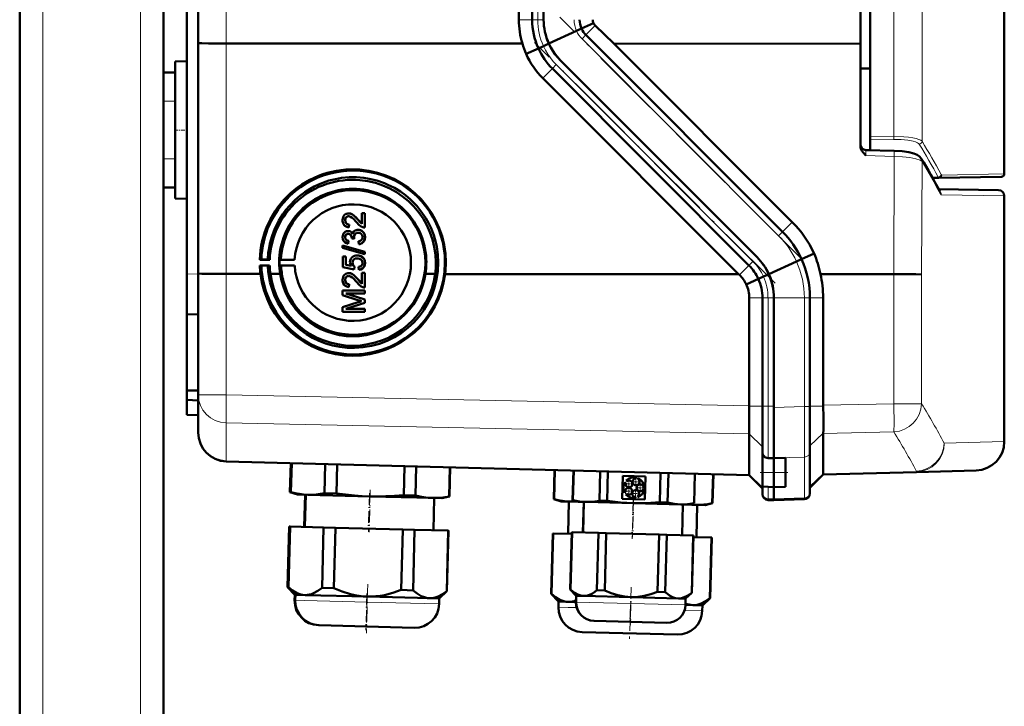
# Model space of a CAD drawing. Extents: x -1358 to 1757, y -1616 to 699.
# Tile 74 of 96: x 437 to 608, y 146 to 266. Entities that reach past the tile are written whole.
import ezdxf

# ---------------------------------------------------------------- set-up
doc = ezdxf.new("R2010")
doc.units = 0
doc.linetypes.add('DASHDOT', pattern=[18.5, 12, -3, 0.5, -3])

msp = doc.modelspace()

# ---------------------------------------------------------------- linework, layer by layer
at = {"color": 7, "linetype": 'DASHDOT', "lineweight": 18}
for p, q in [((440.79, -473.6), (440.79, 486.4)), ((457.79, -473.6), (457.79, 486.4)), ((572.39, 224.22), (530.6, 266.01)), ((567.98, 219.8), (526.19, 261.59))]:
    msp.add_line(p, q, dxfattribs=at)
at = {"color": 7, "lineweight": 50}
for p, q in [((436.79, -212.3), (436.79, 406.4)), ((584.5, 377.61), (584.5, 245.2)), ((461.79, 256.4), (461.79, 366.4)), ((467.79, 261.48), (467.79, 361.31)), ((582.79, 261.38), (582.79, 361.42)), ((523.49, 265.54), (523.49, 357.26)), ((525.79, 357.26), (525.79, 265.54)), ((527.79, 357.26), (527.79, 265.54)), ((465.79, 221.46), (465.79, 310.47)), ((607.79, 309.91), (607.79, 238.78)), ((533.48, 263.59), (528.67, 261.4)), ((534.37, 263.99), (533.49, 263.59)), ((536.46, 264.94), (534.37, 263.99)), ((540, 261.39), (536.76, 264.52)), ((569.28, 228.75), (535.14, 262.89)), ((467.79, 221.5), (467.79, 261.48)), ((524.1, 261.4), (472.66, 261.42)), ((524.73, 259.6), (526.87, 260.57)), ((526.88, 260.57), (527.76, 260.97)), ((527.76, 260.97), (528.7, 261.4)), ((582.79, 261.38), (540, 261.39)), ((570.96, 230.43), (540, 261.39)), ((582.79, 261.38), (582.79, 243.67)), ((463.79, 258.29), (465.79, 258.35)), ((463.79, 258.29), (465.79, 258.35)), ((463.79, 234.5), (463.79, 258.29)), ((564.86, 224.33), (530.72, 258.47)), ((564.86, 224.33), (530.72, 258.47)), ((563.45, 222.91), (529.31, 257.05)), ((584.5, 257.08), (582.79, 257.1)), ((461.79, 256.4), (463.79, 256.4)), ((461.79, 251.4), (461.79, 256.4)), ((463.79, 251.4), (463.79, 256.4)), ((561.64, 221.4), (527.65, 255.39)), ((461.79, 251.4), (461.79, 241.4)), ((463.79, 251.4), (463.79, 241.4)), ((584.5, 244.72), (584.5, 245.2)), ((584.5, 242.9), (584.5, 244.72)), ((583.76, 242.92), (584.5, 242.9)), ((583.76, 242.92), (588.68, 242.8)), ((461.79, 236.4), (461.79, 241.4)), ((463.79, 236.4), (463.79, 241.4)), ((596.44, 238.09), (595.33, 238.07)), ((607.3, 238.28), (596.44, 238.09)), ((461.79, -212.3), (461.79, 236.4)), ((461.79, 236.4), (463.79, 236.4)), ((596.38, 236.16), (606.8, 235.98)), ((463.79, 234.5), (465.79, 234.45)), ((607.79, 192.32), (607.79, 234.98)), ((493.58, 231.88), (493.59, 231.88)), ((493.93, 231.93), (493.94, 231.94)), ((495.51, 230.86), (495.52, 230.87)), ((495.52, 230.87), (496.23, 230.11)), ((496.23, 231.99), (496.73, 231.99)), ((496.23, 231.98), (496.23, 231.99)), ((496.23, 230.1), (496.23, 231.98)), ((496.23, 231.98), (496.72, 231.98)), ((496.72, 231.98), (496.73, 231.99)), ((496.72, 231.98), (496.72, 229.46)), ((496.73, 231.99), (496.73, 229.47)), ((493.31, 230.74), (493.32, 230.74)), ((494.01, 230.01), (493.96, 229.52)), ((494, 230.01), (493.96, 229.51)), ((493.96, 229.51), (493.96, 229.52)), ((494, 230.01), (494.01, 230.01)), ((496.72, 229.46), (496.73, 229.47)), ((493.31, 227.79), (493.32, 227.79)), ((493.56, 228.83), (493.57, 228.83)), ((493.85, 228.87), (493.86, 228.87)), ((494.45, 227.58), (494.45, 227.66)), ((494.89, 227.53), (494.45, 227.58)), ((494.84, 227.85), (494.85, 227.86)), ((494.89, 227.53), (494.9, 227.54)), ((495.2, 229.02), (495.21, 229.02)), ((495.56, 229.07), (495.57, 229.07)), ((496.77, 227.8), (496.78, 227.8)), ((492.87, 226.37), (496.72, 225.28)), ((492.87, 225.96), (492.87, 226.37)), ((492.87, 226.37), (492.88, 226.37)), ((496.72, 224.87), (492.87, 225.96)), ((492.88, 226.37), (496.73, 225.28)), ((493.91, 227.15), (493.86, 226.65)), ((493.91, 227.14), (493.86, 226.65)), ((493.86, 226.65), (493.86, 226.65)), ((493.91, 227.14), (493.91, 227.15)), ((495.63, 227.09), (495.64, 227.1)), ((495.68, 226.6), (495.63, 227.09)), ((495.99, 226.66), (495.99, 226.66)), ((492.92, 224.43), (493.41, 224.43)), ((492.92, 222.6), (492.92, 224.43)), ((492.92, 224.43), (492.93, 224.43)), ((492.93, 224.43), (493.42, 224.43)), ((493.41, 224.43), (493.41, 223)), ((493.41, 224.43), (493.42, 224.43)), ((493.42, 224.43), (493.42, 223.01)), ((494.93, 224.55), (494.94, 224.56)), ((495.4, 224.62), (495.41, 224.63)), ((496.3, 224.33), (496.31, 224.33)), ((496.72, 225.28), (496.72, 224.87)), ((496.72, 225.28), (496.73, 225.28)), ((496.72, 224.87), (496.73, 224.87)), ((496.73, 225.28), (496.73, 224.87)), ((574.75, 224.98), (572.57, 223.99)), ((478.49, 223.9), (478.76, 223.96)), ((480.21, 223.9), (478.49, 223.9)), ((478.76, 222.86), (478.49, 222.88)), ((478.49, 222.88), (480.2, 222.88)), ((478.76, 223.96), (479.88, 223.93)), ((479.88, 222.87), (478.76, 222.86)), ((479.88, 223.93), (480.21, 223.9)), ((480.2, 222.88), (479.88, 222.87)), ((481.93, 223.89), (482.17, 223.94)), ((484.54, 223.89), (481.93, 223.89)), ((482.18, 222.87), (481.93, 222.89)), ((481.93, 222.89), (484.54, 222.89)), ((482.17, 223.94), (484.54, 223.89)), ((484.54, 222.89), (482.18, 222.87)), ((494.89, 222.2), (492.92, 222.6)), ((493.41, 223), (493.42, 223.01)), ((493.41, 223), (494.41, 222.81)), ((493.42, 223.01), (494.41, 222.81)), ((494.6, 223.36), (494.61, 223.36)), ((494.94, 222.7), (494.89, 222.2)), ((494.95, 222.7), (494.9, 222.21)), ((494.94, 222.7), (494.95, 222.7)), ((495.68, 222.15), (495.63, 222.65)), ((495.63, 222.65), (495.64, 222.65)), ((496.77, 223.35), (496.78, 223.35)), ((571.69, 223.59), (566.88, 221.4)), ((572.57, 223.99), (571.69, 223.59)), ((465.79, 214.47), (465.79, 221.46)), ((467.79, 200.44), (467.79, 221.5)), ((472.66, 221.43), (478.61, 221.43)), ((482.02, 221.43), (480.32, 221.43)), ((493.58, 221.51), (493.59, 221.51)), ((493.93, 221.56), (493.94, 221.57)), ((494.89, 222.2), (494.9, 222.21)), ((496, 222.22), (496.01, 222.22)), ((496.23, 221.61), (496.73, 221.61)), ((496.23, 219.73), (496.23, 221.61)), ((496.23, 221.61), (496.72, 221.61)), ((496.23, 221.61), (496.23, 221.61)), ((496.72, 221.61), (496.72, 219.09)), ((496.72, 221.61), (496.73, 221.61)), ((496.73, 221.61), (496.73, 219.09)), ((508.95, 221.42), (507.26, 221.42)), ((510.67, 221.41), (525.08, 221.41)), ((525.08, 221.41), (561.64, 221.4)), ((561.79, 221.26), (561.64, 221.4)), ((565.08, 220.57), (565.96, 220.97)), ((565.96, 220.97), (566.9, 221.4)), ((575.86, 221.4), (588.6, 221.39)), ((493.31, 220.37), (493.32, 220.37)), ((494.01, 219.64), (493.96, 219.14)), ((494, 219.64), (493.96, 219.14)), ((493.96, 219.14), (493.96, 219.14)), ((494, 219.64), (494.01, 219.64)), ((495.51, 220.49), (495.52, 220.5)), ((495.52, 220.5), (496.23, 219.74)), ((496.72, 219.09), (496.73, 219.09)), ((562.98, 219.62), (565.08, 220.57)), ((492.87, 218.55), (496.72, 218.55)), ((492.87, 217.74), (492.87, 218.55)), ((492.87, 218.55), (492.88, 218.55)), ((495.53, 216.89), (492.87, 217.74)), ((492.88, 218.55), (496.73, 218.55)), ((493.46, 218.01), (496.72, 216.98)), ((496.72, 218.01), (493.46, 218.01)), ((493.47, 218.01), (496.73, 216.98)), ((496.72, 218.55), (496.72, 218.01)), ((496.72, 218.55), (496.73, 218.55)), ((496.72, 218.01), (496.73, 218.01)), ((496.73, 218.55), (496.73, 218.01)), ((563.49, 198.54), (563.49, 217.26)), ((565.79, 198.45), (565.79, 217.26)), ((567.79, 198.25), (567.79, 217.26)), ((567.79, 198.45), (567.79, 217.26)), ((574.04, 198.4), (574.04, 217.26)), ((576.33, 198.63), (576.33, 217.26)), ((492.87, 215.66), (495.57, 216.52)), ((492.87, 215.66), (492.88, 215.67)), ((492.87, 214.85), (492.87, 215.66)), ((492.88, 215.67), (495.58, 216.53)), ((496.72, 216.41), (493.46, 215.39)), ((496.72, 216.98), (496.72, 216.41)), ((496.72, 216.98), (496.73, 216.98)), ((496.72, 216.41), (496.73, 216.41)), ((496.73, 216.98), (496.73, 216.41)), ((467.79, 214.4), (465.79, 214.47)), ((465.79, 214.47), (465.79, 201.17)), ((496.72, 214.84), (492.87, 214.85)), ((493.46, 215.39), (496.72, 215.39)), ((493.47, 215.39), (496.73, 215.39)), ((496.72, 215.39), (496.72, 214.84)), ((496.72, 215.39), (496.73, 215.39)), ((496.72, 214.84), (496.73, 214.85)), ((496.73, 215.39), (496.73, 214.85)), ((465.79, 201.17), (467.79, 201.19)), ((465.79, 201.17), (465.79, 199.56)), ((467.79, 193.89), (467.79, 200.44)), ((465.79, 196.97), (465.79, 199.56)), ((465.79, 199.56), (467.79, 199.47)), ((563.49, 198.54), (563.49, 198.45)), ((565.79, 195.85), (565.79, 198.45)), ((567.79, 189.44), (567.79, 198.45)), ((574.04, 190.61), (574.04, 198.4)), ((576.33, 198.63), (576.33, 198.46)), ((465.79, 196.97), (467.79, 196.9)), ((567.79, 189.49), (567.79, 198.25)), ((565.79, 193.41), (565.79, 195.85)), ((563.49, 193.69), (563.49, 193.67)), ((563.49, 193.67), (563.49, 186.64)), ((565.79, 191.54), (565.79, 193.41)), ((576.33, 186.75), (576.33, 193.76)), ((565.79, 190.49), (565.79, 191.54)), ((565.79, 186.94), (565.79, 190.49)), ((574.04, 183.54), (574.04, 190.61)), ((563.49, 186.51), (472.66, 188.89)), ((483.73, 183.55), (483.86, 188.6)), ((483.73, 183.55), (483.86, 188.6)), ((483.73, 183.55), (483.86, 188.6)), ((483.78, 183.54), (483.91, 188.59)), ((483.79, 183.54), (483.92, 188.59)), ((483.84, 183.54), (483.97, 188.59)), ((483.84, 183.54), (483.98, 188.59)), ((483.89, 183.54), (484.03, 188.59)), ((489.74, 183.39), (489.87, 188.44)), ((491.79, 183.33), (491.93, 188.38)), ((566.76, 189.47), (567.79, 189.44)), ((567.79, 189.44), (569.79, 189.51)), ((567.79, 189.44), (567.79, 189.49)), ((567.79, 189.44), (567.79, 186.94)), ((567.79, 186.94), (567.79, 189.44)), ((569.79, 186.94), (569.79, 189.51)), ((503.48, 183.03), (503.62, 188.08)), ((505.54, 182.97), (505.67, 188.02)), ((511.38, 182.82), (511.52, 187.87)), ((511.43, 182.82), (511.57, 187.87)), ((529.54, 182.35), (529.67, 187.4)), ((529.59, 182.35), (529.72, 187.4)), ((532.82, 182.19), (532.95, 187.31)), ((532.84, 182.19), (532.98, 187.31)), ((532.87, 182.19), (533.01, 187.31)), ((537.46, 182.07), (537.59, 187.19)), ((538.8, 182.04), (538.94, 187.15)), ((547.98, 181.8), (548.11, 186.91)), ((549.32, 181.76), (549.46, 186.88)), ((553.91, 181.64), (554.04, 186.76)), ((553.94, 181.64), (554.07, 186.76)), ((557.08, 181.63), (557.21, 186.68)), ((557.13, 181.62), (557.26, 186.67)), ((563.49, 186.51), (565.79, 184.21)), ((565.79, 186.94), (565.79, 184.51)), ((567.79, 184.44), (567.79, 186.94)), ((567.79, 184.44), (567.79, 186.94)), ((569.79, 186.94), (569.79, 184.48)), ((576.33, 186.62), (574.04, 184.33)), ((576.33, 186.62), (592.53, 187.05)), ((576.33, 186.75), (576.33, 186.74)), ((602.92, 187.32), (592.53, 187.05)), ((541.42, 182.41), (541.53, 186.37)), ((541.53, 186.37), (545.49, 186.26)), ((542.03, 185.2), (541.92, 185.28)), ((542.14, 185.57), (542.25, 185.48)), ((543.84, 185.95), (543.88, 186.08)), ((544.22, 185.96), (544.18, 185.83)), ((545.49, 186.26), (545.38, 182.3)), ((485.02, 183.16), (483.73, 183.55)), ((483.73, 183.55), (483.78, 183.54)), ((485.02, 183.16), (483.73, 183.55)), ((483.82, 183.53), (483.78, 183.54)), ((483.79, 183.54), (483.84, 183.54)), ((485.08, 183.16), (483.79, 183.54)), ((483.88, 183.53), (483.84, 183.54)), ((483.84, 183.54), (483.89, 183.54)), ((485.13, 183.16), (483.84, 183.54)), ((485.08, 183.16), (485.02, 183.16)), ((485.13, 183.16), (485.08, 183.16)), ((486.81, 183.12), (485.13, 183.16)), ((486.37, 183.13), (486.22, 177.53)), ((486.37, 183.13), (486.22, 177.53)), ((486.37, 183.13), (486.22, 177.53)), ((486.43, 183.13), (486.28, 177.53)), ((486.48, 183.13), (486.34, 177.53)), ((497.63, 182.83), (486.81, 183.12)), ((489.74, 183.39), (491.79, 183.33)), ((503.48, 183.03), (505.54, 182.97)), ((541.88, 183.47), (541.99, 183.55)), ((542.19, 183.25), (542.08, 183.17)), ((545.24, 184.11), (545.1, 184.11)), ((545.11, 184.47), (545.25, 184.47)), ((565.79, 183.39), (565.79, 184.51)), ((565.79, 184.51), (567.79, 184.44)), ((565.79, 183.18), (565.79, 183.39)), ((569.79, 184.48), (567.79, 184.44)), ((567.79, 182.39), (567.79, 184.44)), ((567.79, 182.39), (567.79, 184.44)), ((574.04, 183.33), (574.04, 183.54)), ((508.45, 182.55), (497.63, 182.83)), ((510.13, 182.51), (508.45, 182.55)), ((508.78, 182.54), (508.63, 176.94)), ((510.13, 182.51), (511.43, 182.82)), ((511.38, 182.82), (511.43, 182.82)), ((529.54, 182.35), (529.59, 182.35)), ((530.83, 181.96), (529.54, 182.35)), ((532.5, 181.92), (530.83, 181.96)), ((532.18, 181.93), (532.03, 176.33)), ((533.89, 181.88), (532.5, 181.92)), ((532.82, 182.19), (532.84, 182.19)), ((533.86, 181.88), (532.82, 182.19)), ((532.84, 182.19), (532.87, 182.19)), ((533.89, 181.88), (532.84, 182.19)), ((533.89, 181.88), (533.86, 181.88)), ((535.16, 181.85), (533.89, 181.88)), ((534.76, 181.86), (534.62, 176.56)), ((534.79, 181.86), (534.65, 176.56)), ((543.38, 181.64), (535.16, 181.85)), ((537.46, 182.07), (538.8, 182.04)), ((545.38, 182.3), (541.42, 182.41)), ((551.61, 181.42), (543.38, 181.64)), ((543.79, 182.57), (543.75, 182.7)), ((544.1, 182.8), (544.14, 182.67)), ((547.98, 181.8), (549.32, 181.76)), ((552.88, 181.39), (551.61, 181.42)), ((551.98, 181.41), (551.84, 176.11)), ((552.88, 181.39), (553.94, 181.64)), ((554.15, 181.35), (552.88, 181.39)), ((553.91, 181.64), (553.94, 181.64)), ((555.82, 181.31), (554.15, 181.35)), ((554.47, 181.35), (554.32, 175.75)), ((555.82, 181.31), (557.13, 181.62)), ((557.08, 181.63), (557.13, 181.62)), ((566.76, 182.18), (567.79, 182.15)), ((567.79, 182.15), (567.79, 182.39)), ((567.79, 182.15), (567.79, 182.39)), ((573.07, 182.33), (567.79, 182.15)), ((483.3, 167.09), (483.57, 177.6)), ((483.3, 167.09), (483.57, 177.6)), ((483.3, 167.09), (483.57, 177.6)), ((483.62, 177.6), (483.35, 167.09)), ((483.36, 167.09), (483.63, 177.6)), ((483.68, 177.6), (483.41, 167.09)), ((483.41, 167.09), (483.69, 177.6)), ((483.74, 177.6), (483.46, 167.09)), ((483.62, 177.6), (483.57, 177.6)), ((483.62, 177.6), (483.63, 177.6)), ((483.68, 177.6), (483.63, 177.6)), ((483.74, 177.6), (483.69, 177.6)), ((483.74, 177.6), (489.58, 177.44)), ((489.58, 177.44), (489.31, 166.94)), ((491.64, 177.39), (489.58, 177.44)), ((491.64, 177.39), (491.36, 166.88)), ((491.64, 177.39), (503.33, 177.08)), ((503.33, 177.08), (503.05, 166.58)), ((505.38, 177.03), (503.33, 177.08)), ((505.38, 177.03), (505.11, 166.52)), ((505.38, 177.03), (511.23, 176.88)), ((511.23, 176.88), (510.95, 166.37)), ((511, 166.37), (511.28, 176.87)), ((511.28, 176.87), (511.23, 176.88)), ((529.11, 165.9), (529.38, 176.4)), ((529.43, 176.4), (529.16, 165.89)), ((529.43, 176.4), (529.38, 176.4)), ((529.43, 176.4), (532.66, 176.31)), ((532.41, 166.66), (532.67, 176.61)), ((532.44, 166.66), (532.7, 176.61)), ((532.73, 176.61), (532.47, 166.66)), ((532.7, 176.61), (532.67, 176.61)), ((532.73, 176.61), (532.7, 176.61)), ((532.73, 176.61), (537.31, 176.49)), ((537.31, 176.49), (537.05, 166.54)), ((538.66, 176.46), (537.31, 176.49)), ((538.66, 176.46), (538.4, 166.5)), ((538.66, 176.46), (547.83, 176.22)), ((547.83, 176.22), (547.57, 166.26)), ((549.18, 176.18), (547.83, 176.22)), ((549.18, 176.18), (548.92, 166.22)), ((549.18, 176.18), (553.76, 176.06)), ((553.76, 176.06), (553.5, 166.1)), ((553.53, 166.1), (553.79, 176.06)), ((553.79, 176.06), (553.76, 176.06)), ((553.78, 175.76), (556.92, 175.68)), ((556.92, 175.68), (556.65, 165.17)), ((556.7, 165.17), (556.97, 175.68)), ((556.97, 175.68), (556.92, 175.68)), ((484.56, 165.76), (483.3, 167.09)), ((483.3, 167.09), (483.35, 167.09)), ((484.56, 165.76), (483.3, 167.09)), ((484.56, 165.76), (483.3, 167.09)), ((483.39, 167.06), (483.35, 167.09)), ((483.36, 167.09), (483.41, 167.09)), ((484.62, 165.76), (483.36, 167.09)), ((483.45, 167.05), (483.41, 167.09)), ((483.41, 167.09), (483.46, 167.09)), ((484.68, 165.76), (483.41, 167.09)), ((489.31, 166.94), (491.36, 166.88)), ((503.05, 166.58), (505.11, 166.52)), ((509.67, 165.1), (511, 166.37)), ((510.95, 166.37), (511, 166.37)), ((529.11, 165.9), (529.16, 165.89)), ((530.37, 164.56), (529.11, 165.9)), ((532.41, 166.66), (532.44, 166.66)), ((533.43, 165.58), (532.41, 166.66)), ((532.44, 166.66), (532.47, 166.66)), ((533.46, 165.58), (532.44, 166.66)), ((537.05, 166.54), (538.4, 166.5)), ((547.57, 166.26), (548.92, 166.22)), ((552.45, 165.08), (553.53, 166.1)), ((553.5, 166.1), (553.53, 166.1)), ((484.56, 165.76), (484.54, 164.81)), ((484.56, 165.76), (484.54, 164.81)), ((484.56, 165.76), (484.54, 164.81)), ((484.62, 165.76), (484.56, 165.76)), ((484.62, 165.76), (484.6, 164.81)), ((484.68, 165.76), (484.62, 165.76)), ((484.68, 165.76), (484.65, 164.81)), ((486.35, 165.71), (484.68, 165.76)), ((497.17, 165.43), (486.35, 165.71)), ((508, 165.15), (497.17, 165.43)), ((509.67, 165.1), (508, 165.15)), ((509.67, 165.1), (509.64, 164.15)), ((530.37, 164.56), (530.35, 163.61)), ((532.05, 164.52), (530.37, 164.56)), ((533.4, 164.48), (532.05, 164.52)), ((533.43, 165.58), (533.4, 164.49)), ((533.46, 165.58), (533.43, 164.49)), ((533.46, 165.58), (533.43, 165.58)), ((534.73, 165.55), (533.46, 165.58)), ((542.96, 165.33), (534.73, 165.55)), ((551.18, 165.11), (542.96, 165.33)), ((552.45, 165.08), (551.18, 165.11)), ((552.45, 165.08), (552.43, 163.99)), ((555.36, 163.91), (556.7, 165.17)), ((556.65, 165.17), (556.7, 165.17)), ((553.69, 163.95), (552.43, 163.98)), ((555.36, 163.91), (553.69, 163.95)), ((555.36, 163.91), (555.34, 162.96)), ((536.55, 161.21), (536.52, 161.21)), ((542.84, 161.04), (536.55, 161.21)), ((549.14, 160.88), (542.84, 161.04)), ((488.72, 160.46), (488.67, 160.46)), ((488.78, 160.46), (488.72, 160.46)), ((505.3, 160.03), (488.78, 160.46)), ((550.99, 158.83), (534.48, 159.26))]:
    msp.add_line(p, q, dxfattribs=at)
at = {"color": 7, "lineweight": 18}
for p, q in [((440.79, -212.3), (440.79, 406.4)), ((457.79, -212.3), (457.79, 406.4)), ((593.5, 378.37), (593.5, 244.44)), ((588.63, 245.26), (588.63, 377.55)), ((472.66, 261.42), (472.66, 361.38)), ((526.76, 357.26), (526.76, 265.54)), ((523.49, 265.54), (525.79, 265.54)), ((526.76, 265.54), (525.79, 265.54)), ((526.76, 265.54), (527.79, 265.54)), ((534.37, 263.99), (534.37, 263.99)), ((536.76, 264.52), (535.14, 262.89)), ((534.45, 262.21), (535.14, 262.89)), ((568.6, 228.06), (534.45, 262.21)), ((472.66, 221.43), (472.66, 261.42)), ((526.87, 260.57), (526.88, 260.57)), ((527.65, 255.39), (529.31, 257.05)), ((529.99, 257.74), (529.31, 257.05)), ((564.13, 223.6), (529.99, 257.74)), ((461.79, 251.4), (463.79, 251.4)), ((584.5, 245.2), (588.63, 245.26)), ((588.63, 244.77), (584.5, 244.72)), ((461.79, 241.4), (463.79, 241.4)), ((588.68, 241.83), (583.76, 241.95)), ((588.6, 221.39), (588.68, 241.83)), ((593.5, 240.95), (593.43, 221.33)), ((596.32, 238.22), (595.26, 238.2)), ((596.93, 238.59), (607.79, 238.78)), ((596.58, 235.8), (596.56, 235.82)), ((607.79, 234.98), (596.85, 235.17)), ((570.96, 230.43), (569.28, 228.75)), ((568.6, 228.06), (569.28, 228.75)), ((561.79, 221.26), (563.45, 222.91)), ((564.13, 223.6), (563.45, 222.91)), ((572.57, 223.99), (572.57, 223.99)), ((465.79, 221.46), (467.79, 221.39)), ((472.66, 200.44), (472.66, 221.43)), ((588.61, 198.89), (588.61, 221.39)), ((593.43, 221.33), (593.43, 198.89)), ((565.08, 220.57), (565.08, 220.57)), ((563.49, 217.26), (565.79, 217.26)), ((565.79, 217.26), (566.76, 217.26)), ((566.76, 217.26), (567.79, 217.26)), ((566.76, 217.26), (566.76, 198.45)), ((573.07, 217.26), (567.79, 217.26)), ((573.07, 217.26), (574.04, 217.26)), ((573.07, 198.4), (573.07, 217.26)), ((576.33, 217.26), (574.04, 217.26)), ((472.66, 200.44), (467.79, 200.44)), ((472.66, 200.44), (563.49, 198.54)), ((563.49, 198.45), (565.79, 198.45)), ((566.76, 198.45), (565.79, 198.45)), ((566.76, 198.45), (567.79, 198.45)), ((566.76, 189.48), (566.76, 198.45)), ((567.79, 198.25), (573.07, 198.4)), ((574.04, 198.4), (573.07, 198.4)), ((576.33, 198.46), (574.04, 198.46)), ((588.61, 198.89), (576.33, 198.63)), ((588.61, 198.89), (593.43, 198.89)), ((563.49, 193.67), (472.66, 195.57)), ((472.66, 195.57), (472.66, 189.02)), ((563.49, 193.69), (565.79, 191.45)), ((576.33, 193.81), (574.04, 191.57)), ((576.33, 193.76), (588.61, 194.02)), ((597.36, 192.05), (607.79, 192.32)), ((472.66, 189.02), (563.49, 186.64)), ((472.66, 189.02), (472.66, 188.89)), ((566.76, 189.48), (567.79, 189.44)), ((566.76, 189.47), (566.76, 189.48)), ((573.07, 189.64), (567.79, 189.49)), ((573.07, 182.57), (573.07, 189.64)), ((563.49, 186.64), (565.79, 184.39)), ((565.79, 186.94), (567.79, 186.94)), ((569.79, 186.94), (567.79, 186.94)), ((576.33, 186.74), (574.04, 184.51)), ((592.53, 187.17), (576.33, 186.75)), ((592.53, 187.05), (592.53, 187.17)), ((566.76, 182.42), (566.76, 184.48)), ((566.76, 182.42), (567.79, 182.39)), ((566.76, 182.18), (566.76, 182.42)), ((573.07, 182.57), (567.79, 182.39)), ((573.07, 182.33), (573.07, 182.57)), ((484.6, 164.81), (484.54, 164.81)), ((484.65, 164.81), (484.6, 164.81)), ((486.33, 164.76), (484.65, 164.81)), ((497.15, 164.48), (486.33, 164.76)), ((509.64, 164.15), (497.15, 164.48)), ((533.43, 164.49), (533.4, 164.49)), ((542.93, 164.24), (533.43, 164.49)), ((552.43, 163.99), (542.93, 164.24)), ((532.02, 163.57), (530.35, 163.61)), ((533.53, 163.53), (532.02, 163.57)), ((555.34, 162.96), (552.25, 163.04))]:
    msp.add_line(p, q, dxfattribs=at)
at = {"color": 7, "linetype": 'DASHDOT', "lineweight": 18, "ltscale": 0.060001}
for p, q in [((461.59, 251.4), (463.99, 251.4)), ((461.59, 241.4), (463.99, 241.4))]:
    msp.add_line(p, q, dxfattribs=at)
at = {"color": 7, "linetype": 'DASHDOT', "lineweight": 18, "ltscale": 0.059999}
msp.add_line((463.59, 246.4), (465.99, 246.4), dxfattribs=at)
at = {"color": 7, "linetype": 'DASHDOT', "lineweight": 18, "ltscale": 0.119881}
msp.add_line((565.39, 186.94), (570.19, 186.94), dxfattribs=at)
at = {"color": 7, "linetype": 'DASHDOT', "lineweight": 18, "ltscale": 0.039}
for p, q in [((543.38, 184.99), (541.82, 184.99)), ((542.6, 185.77), (542.6, 184.21)), ((544.6, 185.35), (543.04, 185.35)), ((543.82, 186.13), (543.82, 184.57)), ((544.53, 185.09), (544.53, 183.53)), ((543.34, 183.72), (541.78, 183.72)), ((542.56, 184.5), (542.56, 182.94)), ((544.54, 183.3), (542.98, 183.3)), ((545.31, 184.31), (543.75, 184.31))]:
    msp.add_line(p, q, dxfattribs=at)
at = {"color": 7, "linetype": 'DASHDOT', "lineweight": 18, "ltscale": 0.168016}
for p, q in [((497.53, 183.4), (497.35, 176.68)), ((497.59, 183.39), (497.41, 176.68)), ((543.34, 182.2), (543.16, 175.48))]:
    msp.add_line(p, q, dxfattribs=at)
at = {"color": 7, "linetype": 'DASHDOT', "lineweight": 18, "ltscale": 0.183048}
msp.add_line((497.66, 183.94), (497.47, 176.62), dxfattribs=at)
at = {"color": 7, "linetype": 'DASHDOT', "lineweight": 18, "ltscale": 0.039001}
msp.add_line((543.76, 184.08), (543.76, 182.52), dxfattribs=at)
at = {"color": 7, "linetype": 'DASHDOT', "lineweight": 18, "ltscale": 0.159016}
msp.add_line((543.37, 182.17), (543.2, 175.81), dxfattribs=at)
at = {"color": 7, "linetype": 'DASHDOT', "lineweight": 18, "ltscale": 0.171052}
msp.add_line((543.41, 182.61), (543.23, 175.77), dxfattribs=at)
at = {"color": 7, "linetype": 'DASHDOT', "lineweight": 18, "ltscale": 0.212292}
msp.add_line((497.23, 167.59), (497.01, 159.1), dxfattribs=at)
at = {"color": 7, "linetype": 'DASHDOT', "lineweight": 18, "ltscale": 0.159002}
msp.add_line((497.07, 165.96), (496.91, 159.61), dxfattribs=at)
at = {"color": 7, "linetype": 'DASHDOT', "lineweight": 18, "ltscale": 0.168715}
msp.add_line((543, 167.06), (542.83, 160.31), dxfattribs=at)
at = {"color": 7, "linetype": 'DASHDOT', "lineweight": 18, "ltscale": 0.133699}
msp.add_line((497.11, 165.03), (496.97, 159.69), dxfattribs=at)
at = {"color": 7, "linetype": 'DASHDOT', "lineweight": 18, "ltscale": 0.100908}
msp.add_line((542.91, 164.66), (542.81, 160.62), dxfattribs=at)
at = {"color": 7, "linetype": 'DASHDOT', "lineweight": 18, "ltscale": 0.143425}
msp.add_line((542.86, 163.87), (542.71, 158.13), dxfattribs=at)
at = {"color": 7, "lineweight": 50}
for points in [[(467.79, 261.48), (467.79, 261.48), (467.79, 261.48), (467.8, 261.48), (467.86, 261.47), (468.42, 261.45), (469.59, 261.43), (472.66, 261.42)], [(530.72, 258.47), (530.24, 258.99), (529.8, 259.53), (529.39, 260.12), (529.03, 260.74), (528.7, 261.4)], [(583.76, 241.95), (583.28, 242.47), (583.07, 242.76), (582.92, 243.04), (582.82, 243.34), (582.79, 243.67)], [(593.36, 241.46), (593.07, 241.81), (592.65, 242.09), (592.09, 242.32), (591.23, 242.55), (590.03, 242.72), (588.68, 242.8)], [(509.49, 223.4), (509.42, 224.81), (509.22, 226.2), (509.01, 227.11), (508.7, 228.16), (508.19, 229.46), (507.77, 230.31), (507.31, 231.13), (506.48, 232.34), (505.75, 233.24), (505.21, 233.81), (504.65, 234.35), (503.78, 235.08), (502.91, 235.71), (501.89, 236.34), (500.75, 236.91), (500.16, 237.16), (498.84, 237.61), (497.47, 237.95), (496.54, 238.09), (495.29, 238.2), (494.04, 238.2), (492.7, 238.08), (491.62, 237.89), (490.49, 237.61), (489.53, 237.29), (488.59, 236.9), (487.93, 236.59), (487.23, 236.21), (486.32, 235.63), (485.45, 234.99), (484.64, 234.29), (483.64, 233.27), (483.03, 232.55), (482.47, 231.79), (481.78, 230.68), (481.68, 230.49), (481.09, 229.3), (480.62, 228.05), (480.24, 226.7), (480.04, 225.61), (479.97, 225.15), (479.88, 223.93)], [(492.87, 230.75), (492.89, 231.03), (492.95, 231.24), (493.04, 231.44), (493.22, 231.66), (493.46, 231.83), (493.58, 231.88)], [(493.74, 231.41), (493.59, 231.33), (493.42, 231.15), (493.33, 230.91), (493.31, 230.74)], [(493.75, 231.41), (493.59, 231.33), (493.46, 231.2), (493.37, 231.04), (493.32, 230.74)], [(493.93, 231.93), (494.13, 231.92), (494.5, 231.79), (494.83, 231.57), (495.12, 231.3), (495.51, 230.86)], [(493.94, 231.94), (494.23, 231.9), (494.57, 231.76), (494.83, 231.59), (495.24, 231.19), (495.52, 230.87)], [(495.28, 230.4), (494.69, 231.04), (494.56, 231.17), (494.27, 231.36), (493.94, 231.44)], [(495.51, 230.86), (495.92, 230.38), (496.23, 230.1)], [(493.96, 229.51), (493.6, 229.59), (493.27, 229.76), (493.14, 229.89), (492.96, 230.21), (492.88, 230.57), (492.87, 230.75)], [(493.31, 230.74), (493.37, 230.4), (493.49, 230.21), (493.68, 230.08), (493.9, 230.01), (494, 230.01)], [(493.32, 230.74), (493.35, 230.52), (493.41, 230.35), (493.58, 230.14), (493.82, 230.03), (494.01, 230.01)], [(496.38, 229.52), (496.12, 229.63), (495.76, 229.88), (495.28, 230.4)], [(492.87, 227.78), (492.9, 228.04), (493.05, 228.42), (493.17, 228.58), (493.32, 228.71), (493.56, 228.83)], [(493.86, 226.65), (493.54, 226.74), (493.26, 226.91), (493.04, 227.15), (492.91, 227.46), (492.87, 227.78)], [(493.68, 228.35), (493.5, 228.24), (493.37, 228.07), (493.32, 227.86), (493.31, 227.79)], [(493.31, 227.79), (493.34, 227.6), (493.48, 227.35), (493.63, 227.23), (493.91, 227.14)], [(493.68, 228.35), (493.48, 228.22), (493.35, 228.01), (493.32, 227.79)], [(493.32, 227.79), (493.34, 227.6), (493.42, 227.43), (493.54, 227.3), (493.7, 227.2), (493.91, 227.15)], [(493.85, 228.87), (494.04, 228.85), (494.23, 228.78), (494.39, 228.66), (494.57, 228.43), (494.61, 228.35)], [(493.86, 228.87), (494.05, 228.85), (494.23, 228.78), (494.4, 228.67), (494.52, 228.52), (494.61, 228.36)], [(494.45, 227.66), (494.43, 227.86), (494.31, 228.15), (494.16, 228.3), (494.07, 228.35), (493.86, 228.38)], [(494.61, 228.35), (494.67, 228.52), (494.82, 228.76), (494.95, 228.89), (495.2, 229.02)], [(495.31, 228.54), (495.15, 228.46), (495.02, 228.34), (494.92, 228.2), (494.85, 227.94), (494.84, 227.85)], [(495.31, 228.54), (495.17, 228.47), (494.97, 228.27), (494.86, 228), (494.85, 227.86)], [(495.56, 229.07), (495.76, 229.06), (496.13, 228.93), (496.44, 228.69), (496.66, 228.36), (496.76, 227.98), (496.77, 227.8)], [(496.33, 227.82), (496.32, 227.94), (496.25, 228.17), (496.11, 228.37), (495.91, 228.5), (495.67, 228.57), (495.56, 228.58)], [(495.57, 229.07), (495.96, 229.01), (496.19, 228.9), (496.39, 228.74), (496.56, 228.55), (496.73, 228.19), (496.78, 227.8)], [(495.81, 227.14), (496.04, 227.24), (496.2, 227.39), (496.31, 227.64), (496.33, 227.82)], [(496.78, 227.8), (496.74, 227.45), (496.65, 227.22), (496.51, 227.01), (496.24, 226.78), (495.99, 226.66)], [(496.77, 227.8), (496.74, 227.5), (496.64, 227.22), (496.47, 226.98), (496.25, 226.79), (495.99, 226.66)], [(494.15, 223.49), (494.19, 223.77), (494.29, 224.03), (494.46, 224.26), (494.68, 224.44), (494.93, 224.55)], [(495.07, 224.08), (494.83, 223.94), (494.71, 223.8), (494.63, 223.63), (494.6, 223.36)], [(495.08, 224.08), (494.84, 223.95), (494.71, 223.8), (494.64, 223.62), (494.61, 223.36)], [(495.4, 224.62), (495.69, 224.6), (496.06, 224.48), (496.3, 224.33)], [(495.41, 224.63), (495.6, 224.62), (495.97, 224.52), (496.31, 224.33)], [(496.33, 223.35), (496.29, 223.62), (496.15, 223.85), (496.05, 223.94), (495.82, 224.07), (495.56, 224.12), (495.43, 224.13)], [(496.3, 224.33), (496.54, 224.09), (496.66, 223.9), (496.73, 223.68), (496.77, 223.35)], [(496.31, 224.33), (496.47, 224.18), (496.61, 224), (496.71, 223.8), (496.76, 223.58), (496.78, 223.35)], [(494.41, 222.81), (494.25, 223.06), (494.16, 223.35), (494.15, 223.49)], [(494.6, 223.36), (494.65, 223.05), (494.77, 222.85), (494.94, 222.7)], [(494.61, 223.36), (494.62, 223.2), (494.73, 222.91), (494.95, 222.7)], [(495.85, 222.7), (496.01, 222.77), (496.15, 222.88), (496.25, 223.02), (496.31, 223.18), (496.33, 223.35)], [(496.77, 223.35), (496.74, 223.06), (496.65, 222.78), (496.49, 222.54), (496.26, 222.35), (496, 222.22)], [(496.78, 223.35), (496.74, 223), (496.58, 222.66), (496.31, 222.38), (496.01, 222.22)], [(467.79, 221.5), (467.79, 221.49), (467.79, 221.49), (467.8, 221.49), (467.86, 221.49), (468.42, 221.46), (469.59, 221.45), (472.66, 221.43)], [(492.87, 220.38), (492.89, 220.66), (492.95, 220.87), (493.04, 221.07), (493.22, 221.29), (493.46, 221.45), (493.58, 221.51)], [(493.74, 221.04), (493.59, 220.96), (493.42, 220.77), (493.33, 220.53), (493.31, 220.37)], [(493.75, 221.04), (493.59, 220.96), (493.46, 220.83), (493.37, 220.67), (493.32, 220.37)], [(493.93, 221.56), (494.13, 221.55), (494.5, 221.42), (494.83, 221.2), (495.12, 220.93), (495.51, 220.49)], [(493.94, 221.57), (494.23, 221.53), (494.57, 221.39), (494.83, 221.21), (495.24, 220.82), (495.52, 220.5)], [(495.28, 220.03), (494.69, 220.67), (494.56, 220.79), (494.27, 220.99), (493.94, 221.07)], [(593.43, 221.33), (592.43, 221.36), (590.32, 221.38)], [(493.96, 219.14), (493.6, 219.22), (493.27, 219.39), (493.14, 219.52), (492.96, 219.84), (492.88, 220.2), (492.87, 220.38)], [(493.31, 220.37), (493.37, 220.03), (493.49, 219.84), (493.68, 219.7), (493.9, 219.64), (494, 219.64)], [(493.32, 220.37), (493.35, 220.15), (493.41, 219.98), (493.58, 219.77), (493.82, 219.66), (494.01, 219.64)], [(496.38, 219.14), (496.12, 219.26), (495.76, 219.51), (495.28, 220.03)], [(495.51, 220.49), (495.92, 220.01), (496.23, 219.73)], [(563.46, 195.43), (563.48, 193.84), (563.49, 193.69)], [(576.39, 195.53), (576.37, 194.31), (576.33, 193.81)], [(486.81, 183.12), (486.08, 183.16), (485.36, 183.24), (484.63, 183.37), (483.89, 183.54)], [(489.74, 183.39), (488.99, 183.26), (488.26, 183.17), (487.53, 183.12), (486.81, 183.12)], [(497.63, 182.83), (496.27, 182.89), (494.91, 182.98), (493.36, 183.14), (491.79, 183.33)], [(503.48, 183.03), (501.91, 182.91), (500.36, 182.84), (498.99, 182.82), (497.63, 182.83)], [(508.45, 182.55), (507.73, 182.59), (507, 182.68), (506.28, 182.81), (505.54, 182.97)], [(511.38, 182.82), (510.64, 182.69), (509.9, 182.6), (509.18, 182.55), (508.45, 182.55)], [(532.5, 181.92), (531.78, 181.96), (531.05, 182.05), (530.33, 182.18), (529.59, 182.35)], [(535.16, 181.85), (534.02, 181.95), (532.87, 182.19)], [(537.46, 182.07), (536.3, 181.89), (535.16, 181.85)], [(543.38, 181.64), (541.11, 181.77), (538.8, 182.04)], [(547.98, 181.8), (545.66, 181.65), (543.38, 181.64)], [(551.61, 181.42), (550.47, 181.52), (549.32, 181.76)], [(553.91, 181.64), (552.75, 181.46), (551.61, 181.42)], [(557.08, 181.63), (556.33, 181.49), (555.6, 181.4), (554.87, 181.36), (554.15, 181.35)], [(486.35, 165.71), (485.98, 165.75), (485.62, 165.82), (485.25, 165.94), (484.89, 166.09), (484.18, 166.52), (483.46, 167.09)], [(489.31, 166.94), (488.57, 166.41), (487.83, 166.02), (487.46, 165.88), (487.09, 165.78), (486.72, 165.73), (486.35, 165.71)], [(497.17, 165.43), (496.45, 165.47), (495.73, 165.55), (494.99, 165.68), (494.24, 165.85), (492.8, 166.3), (491.36, 166.88)], [(503.05, 166.58), (501.59, 166.07), (500.12, 165.69), (499.37, 165.56), (498.62, 165.48), (497.9, 165.43), (497.17, 165.43)], [(508, 165.15), (507.63, 165.18), (507.26, 165.25), (506.9, 165.37), (506.54, 165.53), (505.82, 165.95), (505.11, 166.52)], [(510.95, 166.37), (510.21, 165.84), (509.47, 165.45), (509.11, 165.31), (508.74, 165.22), (508.37, 165.16), (508, 165.15)], [(532.05, 164.52), (531.68, 164.55), (531.31, 164.62), (530.95, 164.74), (530.59, 164.9), (529.87, 165.32), (529.16, 165.89)], [(534.73, 165.55), (534.22, 165.61), (533.71, 165.79), (533.21, 166.07), (532.84, 166.34), (532.47, 166.66)], [(537.05, 166.54), (536.67, 166.24), (536.28, 165.99), (535.76, 165.74), (535.25, 165.59), (534.73, 165.55)], [(542.96, 165.33), (541.8, 165.43), (540.66, 165.67), (539.53, 166.03), (538.4, 166.5)], [(547.57, 166.26), (546.42, 165.85), (545.27, 165.55), (544.12, 165.37), (542.96, 165.33)], [(551.18, 165.11), (550.67, 165.18), (550.16, 165.36), (549.66, 165.64), (549.29, 165.91), (548.92, 166.22)], [(553.5, 166.1), (553.11, 165.81), (552.73, 165.56), (552.21, 165.31), (551.7, 165.16), (551.18, 165.11)], [(556.65, 165.17), (555.91, 164.64), (555.17, 164.25), (554.8, 164.12), (554.43, 164.02), (554.06, 163.96), (553.69, 163.95)]]:
    msp.add_lwpolyline(points, dxfattribs=at)
at = {"color": 7, "lineweight": 18}
for points in [[(529.99, 257.74), (529.46, 258.31), (528.97, 258.91), (528.52, 259.56), (528.12, 260.25), (527.76, 260.97)], [(588.63, 245.26), (590.32, 245.22), (591.13, 245.15), (591.88, 245.05), (592.47, 244.93), (592.95, 244.78), (593.3, 244.62), (593.5, 244.44)], [(593.01, 243.96), (592.9, 244.08), (592.71, 244.2), (592.39, 244.34), (591.97, 244.47), (591.01, 244.65), (589.86, 244.75), (588.63, 244.77)], [(583.76, 242.92), (583.76, 242.92), (583.76, 242.92), (583.76, 242.9), (583.75, 242.77), (583.76, 241.95)], [(593.5, 240.95), (593.36, 241.07), (593.15, 241.19), (592.44, 241.42), (591.4, 241.62), (590.11, 241.76), (588.68, 241.83)], [(573.07, 198.4), (573.08, 191.86), (573.07, 189.64)], [(588.61, 194.02), (588.62, 194.31), (588.64, 195.25), (588.61, 198.89)]]:
    msp.add_lwpolyline(points, dxfattribs=at)
at = {"color": 7, "lineweight": 50}
for centre, radius, start, end in [((537.79, 265.54), 14.3, 180.0034, 196.8325), ((537.72, 265.54), 11.93, 179.9912, 204.6124), ((537.92, 265.54), 10.13, 180.0163, 204.1522), ((537.66, 265.54), 9.87, 179.9823, 204.7977), ((537.85, 265.54), 3.82, 180.0245, 204.0528), ((537.77, 265.54), 1.45, 179.9327, 204.6586), ((537.84, 265.6), 3.83, 204.8681, 225.0152), ((537.8, 265.59), 1.49, 205.8875, 225.8639), ((537.74, 265.13), 14.14, 195.3191, 203.0612), ((537.73, 265.48), 11.91, 204.3336, 224.9966), ((537.91, 265.66), 10.17, 204.788, 225.0057), ((537.8, 265.55), 14.36, 204.4878, 225.001), ((583.79, 243.92), 1, 179.9993, 268.6437), ((583.79, 243.92), 1, 180.0021, 268.6398), ((490.44, 179.38), 120.2, 27.9904, 31.0953), ((494.63, 223.43), 16.14, 85.5889, 178.3371), ((494.62, 223.4), 16.17, 359.9435, 85.585), ((494.63, 223.33), 14.43, 85.0659, 177.7672), ((494.62, 223.31), 14.45, 0.312, 85.0622), ((492.89, 180.74), 117.4, 28.1721, 29.2356), ((607.29, 238.78), 0.5, 270.9986, 359.9999), ((494.63, 223.42), 12.77, 89.9766, 180.1277), ((494.63, 223.4), 12.79, 359.9426, 89.9664), ((606.79, 234.98), 1, 0, 89.0007), ((494.7, 223.41), 15.95, 133.5303, 178.0404), ((494.7, 223.42), 12.54, 77.7341, 177.5936), ((494.7, 223.41), 12.55, 359.9975, 77.7221), ((493.92, 230.85), 1.08, 89.4465, 108.1247), ((493.93, 230.85), 1.08, 89.4555, 108.1095), ((493.93, 230.8), 0.638, 89.7737, 107.2949), ((496.69, 230.44), 0.973, 251.1916, 271.7093), ((557.77, 217.24), 18.66, 24.4867, 44.9923), ((493.84, 227.97), 0.904, 89.606, 108.1191), ((493.85, 227.97), 0.902, 89.5915, 108.1556), ((493.86, 227.82), 0.554, 89.0245, 108.1621), ((496.08, 227.9), 1.24, 182.0278, 197.0121), ((496.09, 227.9), 1.24, 181.9994, 197.0329), ((495.55, 227.9), 1.17, 89.4236, 107.3191), ((495.56, 227.9), 1.17, 89.4214, 107.3104), ((495.55, 227.77), 0.802, 89.5828, 107.4914), ((557.85, 217.32), 16.16, 24.3776, 45.0045), ((495.31, 228.69), 1.63, 281.5563, 288.1165), ((495.31, 228.71), 1.64, 281.5641, 288.0736), ((495.56, 227.99), 1.4, 275.236, 287.9622), ((495.38, 223.13), 1.49, 89.4016, 107.5991), ((495.39, 223.14), 1.49, 89.4028, 107.595), ((495.41, 222.99), 1.14, 89.1562, 107.3687), ((557.91, 217.38), 9.82, 24.1542, 45.0167), ((557.66, 217.13), 10.18, 24.789, 44.978), ((558, 217.84), 18.21, 17.1703, 23.0793), ((494.65, 223.42), 16.17, 181.9306, 187.0903), ((494.65, 223.33), 14.45, 181.7893, 187.5656), ((494.65, 223.42), 12.79, 180.1164, 188.9483), ((494.68, 223.4), 14.81, 271.0048, 359.9869), ((494.7, 223.4), 15.95, 270.9575, 359.9973), ((494.71, 223.41), 12.54, 271.2165, 359.9891), ((495.44, 223.95), 1.32, 278.2752, 287.8133), ((495.45, 223.95), 1.32, 278.2728, 287.8265), ((494.63, 223.4), 12.78, 351.0886, 359.9376), ((494.63, 223.31), 14.45, 352.4735, 0.293), ((494.63, 223.4), 16.16, 352.9484, 359.9382), ((557.72, 217.19), 8.09, 24.6745, 44.9878), ((557.84, 217.26), 16.19, 359.9985, 24.563), ((557.59, 217.71), 18.64, 11.4167, 17.1865), ((494.64, 223.37), 16.15, 186.8994, 353.0436), ((494.64, 223.42), 14.45, 187.9036, 352.057), ((494.64, 223.37), 12.77, 188.7607, 351.2), ((493.92, 220.48), 1.08, 89.4465, 108.1247), ((493.93, 220.48), 1.08, 89.4555, 108.1095), ((493.93, 220.43), 0.638, 89.7737, 107.2949), ((495.57, 223.5), 1.35, 274.6393, 288.5835), ((557.82, 217.13), 5.73, 25.792, 46.1466), ((557.9, 217.26), 9.88, 359.9974, 24.7752), ((557.67, 217.26), 10.12, 0.0052, 24.1687), ((557.79, 217.26), 18.54, 359.9997, 12.9008), ((587.87, -130.45), 351.84, 89.6008, 89.8798), ((494.71, 223.41), 15.95, 193.0967, 270.9406), ((494.68, 223.4), 14.81, 193.1817, 270.9887), ((494.71, 223.41), 12.55, 193.5685, 271.2004), ((496.69, 220.06), 0.973, 251.1916, 271.7093), ((557.8, 217.26), 5.69, 359.9767, 24.5045), ((557.73, 217.26), 8.06, 0.0015, 24.2781), ((504.15, 243.64), 28.11, 252.1327, 253.4381), ((505.23, 186.09), 31.93, 106.5511, 107.6126), ((505.4, 185.58), 32.47, 106.5561, 107.5999), ((764.6, 194.77), 201.15, 178.9509, 179.811), ((492.34, 195.21), 84.05, 0.2135, 2.211), ((472.79, 193.89), 5, 180, 268.5), ((602.79, 192.32), 5, 271.5, 360), ((566.84, 190.49), 1.05, 179.9715, 201.1285), ((566.81, 190.48), 1.02, 201.1544, 222.9836), ((566.79, 190.45), 0.981, 222.9242, 268.3076), ((543.45, 184.33), 1.8, 148.2392, 208.7608), ((542.6, 184.99), 0.6, 159.9576, 125.0424), ((543.45, 184.33), 1.8, 76.2392, 136.7608), ((543.82, 185.35), 0.6, 87.9576, 53.0424), ((544.53, 184.31), 0.6, 15.9576, 341.0424), ((543.45, 184.33), 1.8, 4.2392, 64.7608), ((542.56, 183.72), 0.6, 231.9576, 197.0424), ((543.45, 184.33), 1.8, 220.2392, 280.7608), ((543.76, 183.3), 0.6, 303.9576, 269.0424), ((543.45, 184.33), 1.8, 292.2392, 352.7608), ((566.79, 183.18), 1, 180, 268), ((573.04, 183.33), 1, 272, 0), ((532.81, 193.8), 11.88, 268.5262, 274.0693), ((554.46, 193.21), 11.86, 263.2499, 268.4781), ((488.78, 164.7), 4.24, 178.5, 268.5), ((488.78, 164.7), 4.24, 178.5, 268.5), ((488.78, 164.7), 4.24, 178.5, 268.5), ((488.83, 164.7), 4.24, 178.5, 268.5), ((488.89, 164.7), 4.24, 178.5, 268.5), ((532.1, 167.97), 3.45, 269.0735, 292.2872), ((536.6, 164.41), 3.2, 178.5, 268.5), ((536.63, 164.41), 3.2, 178.5, 268.5), ((553.81, 167.36), 3.41, 246.1838, 268.0276), ((505.41, 164.26), 4.24, 268.5, 358.5), ((534.59, 163.5), 4.24, 178.5, 268.5), ((549.23, 164.08), 3.2, 268.5, 358.5), ((551.1, 163.07), 4.24, 268.5, 358.5)]:
    msp.add_arc(centre, radius, start, end, dxfattribs=at)
at = {"color": 7, "lineweight": 18}
for centre, radius, start, end in [((537.69, 265.54), 11.9, 179.988, 204.6777), ((537.66, 265.54), 10.91, 179.9848, 204.7636), ((537.92, 265.54), 4.85, 180.043, 203.8146), ((537.89, 265.54), 3.85, 180.0418, 203.8464), ((537.9, 265.65), 4.87, 205.0947, 225.0205), ((537.87, 265.63), 3.87, 205.0627, 225.0198), ((537.7, 265.45), 11.87, 204.2697, 224.9937), ((592.99, 244.47), 0.511, 272.6008, 357.3551), ((496.26, 184.31), 113.66, 28.317, 31.6572), ((496.77, 184.78), 113.65, 28.3251, 31.666), ((592.56, 240.98), 0.94, 358.0385, 30.9873), ((491.46, 179.37), 119.18, 28.0057, 31.1115), ((596.3, 238.73), 0.509, 272.2685, 357.5355), ((596.43, 238.59), 0.498, 271.2398, 0.2556), ((595.85, 235.17), 1, 359.9293, 49.143), ((595.74, 235.36), 0.942, 358.2907, 27.9076), ((557.91, 217.37), 15.12, 24.2733, 45.0106), ((557.88, 217.35), 16.12, 24.3314, 45.0073), ((557.69, 217.16), 8.14, 24.7711, 44.9801), ((557.66, 217.13), 9.15, 24.8226, 44.9755), ((557.9, 217.26), 15.17, 359.9976, 24.6622), ((557.87, 217.26), 16.16, 359.998, 24.607), ((557.67, 217.26), 9.08, 0.0058, 24.1366), ((557.7, 217.26), 8.09, 0.0039, 24.1859), ((499.17, 140.08), 111.09, 27.8882, 31.9614), ((494.18, 135.3), 111.19, 27.8072, 31.8733)]:
    msp.add_arc(centre, radius, start, end, dxfattribs=at)
for centre, major_axis, ratio, start_param, end_param in [((588.62, 245.26), (-0.007, 0.5), 0.017451, 3.368485, 4.712147), ((588.65, 241.81), (-0.024, -1), 0.025555, 1.597592, 3.141504), ((596.42, 243.13), (0.02, -5.04), 0.109518, 6.058738, 6.284639), ((597, 250.12), (-0.06, -11.53), 0.076768, 6.143382, 6.284987), ((596.92, 250.4), (-0.07, -15.23), 0.077407, 6.139964, 6.282205), ((472.79, 200.44), (-5, 0), 0.97437, 0, 1.544616), ((472.79, 200.44), (0.1, 5), 0.026171, 1.571341, 2.9147), ((588.47, 198.89), (4.25, 2.64), 0.966087, 4.198567, 5.71202), ((472.79, 193.89), (-5, 0), 0.97437, 0, 1.544616), ((592.4, 192.05), (0.13, -5), 0.992889, 0, 1.544802), ((592.4, 192.05), (4.42, 2.33), 0.968463, 4.267216, 5.785236), ((573.04, 190.61), (-1, 0), 0.97437, 1.605703, 3.141593), ((566.79, 183.39), (1, 0), 0.97437, 3.141593, 4.677482), ((573.04, 183.54), (-1, 0), 0.97437, 1.605703, 3.141593)]:
    msp.add_ellipse(centre, major_axis=major_axis, ratio=ratio, start_param=start_param, end_param=end_param, dxfattribs=at)
at = {"color": 7, "lineweight": 50}
for centre, major_axis, ratio, start_param, end_param in [((494.7, 223.41), (5.05, -15.13), 0.999639, 1.248762, 3.579201), ((494.64, 223.39), (-3.2, 9.59), 0.999619, 4.390825, 7.482938), ((494.7, 223.41), (-5.04, 15.13), 0.999619, 1.283703, 1.477802), ((494.67, 223.4), (-4.68, 14.05), 0.999619, 1.285175, 1.479249), ((494.65, 223.39), (-4.03, 12.08), 0.999619, 1.210373, 1.288914), ((494.71, 223.41), (-3.97, 11.9), 0.999619, 1.292492, 1.486042), ((494.64, 223.39), (-3.2, 9.59), 0.999619, 1.298712, 4.390597), ((494.71, 223.41), (-3.97, 11.9), 0.999619, 4.390179, 4.390408), ((494.66, 223.4), (-4.69, 14.07), 0.999619, 4.390597, 4.390891), ((494.7, 223.41), (-5.04, 15.13), 0.999619, 4.390323, 4.390597), ((494.64, 223.39), (-5.11, 15.33), 0.999619, 4.268248, 4.268557), ((576.2, 198.63), (0.1, -5), 0.026171, 0.226893, 0.262481), ((563.62, 191.51), (-0.13, -5), 0.002982, 6.056371, 6.280619), ((576.2, 191.62), (0.13, -5), 0.002982, 0.005096, 0.221719)]:
    msp.add_ellipse(centre, major_axis=major_axis, ratio=ratio, start_param=start_param, end_param=end_param, dxfattribs=at)

doc.saveas('drawing.dxf')
